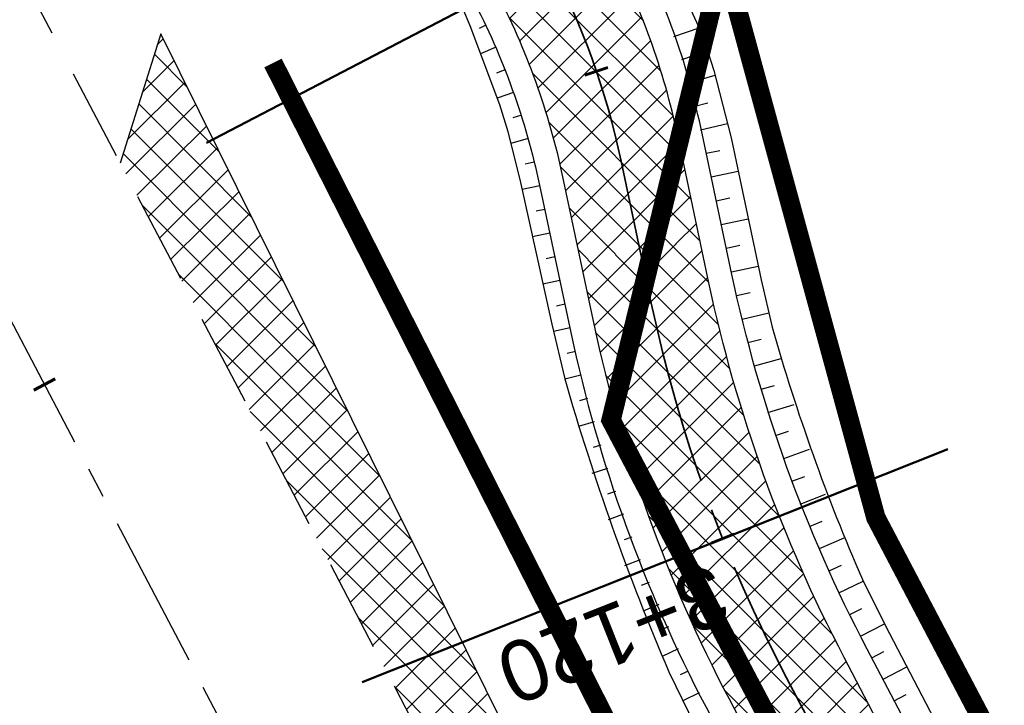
# Model space of a CAD drawing. Header units: metres. Extents: x 7529682 to 7533711, y 5721195 to 5727842.
# Tile 93 of 232: x 7531156 to 7531176, y 5725040 to 5725054. Entities that reach past the tile are written whole.
import ezdxf

# ---------------------------------------------------------------- set-up
doc = ezdxf.new("R2010")
doc.units = ezdxf.units.M
for name, pattern in [('817-dzialki-09-05-04$0$HIDDEN', [0.375, 0.25, -0.125]), ('ACAD_ISO05W100', [33, 24, -3, 0, -3, 0, -3]), ('CENTER', [50.800000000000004, 31.75, -6.35, 6.35, -6.35]), ('CENTER2', [28.575000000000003, 19.05, -3.175, 3.175, -3.175]), ('HIDDEN', [9.524999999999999, 6.35, -3.175])]:
    doc.linetypes.add(name, pattern=pattern)
for name, color, linetype in [('C-DROGI-SYTUACJA', 7, 'Continuous'), ('C-DROGI-SYTUACJA-ETYKIETY', 7, 'Continuous'), ('D-hatch-pobocza', 131, 'Continuous'), ('D-pobocza', 60, 'Continuous'), ('D-rowy', 160, 'Continuous'), ('D-skarpa', 2, 'Continuous'), ('D-skarpa-kreskowanie', 2, 'Continuous')]:
    doc.layers.add(name, color=color, linetype=linetype)
for name, color, linetype, lineweight, true_color in [('D-hatch-ciag-pieszo-rowerowy', 7, 'Continuous', 13, 0xff9f80), ('D-LR-etap-III', 7, '817-dzialki-09-05-04$0$HIDDEN', 50, 0x00008f), ('D-przekroje-pop', 7, 'Continuous', 50, 0x000099)]:
    doc.layers.add(name, color=color, linetype=linetype, lineweight=lineweight, true_color=true_color)
for name, color, linetype, lineweight in [('D-krawędzie', 3, 'Continuous', 30), ('D-obrzeża', 2, 'Continuous', 30), ('D-oś', 10, 'CENTER', 30), ('D-pas-drogowy', 7, 'ACAD_ISO05W100', 50)]:
    doc.layers.add(name, color=color, linetype=linetype, lineweight=lineweight)
doc.layers.add('poprzeczki', color=7, linetype='Continuous', true_color=0x0000c7)
doc.styles.get("Standard").update_dxf_attribs({"font": 'arial.ttf'})
pattern_1 = [(45, (0, 0), (-0.3367596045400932, 0.3367596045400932), []), (135, (0, 0), (-0.3367596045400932, -0.3367596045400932), [])]

# ---------------------------------------------------------------- blocks, each defined once
blk = doc.blocks.new('AeccTickLine')
at = {"color": 0, "linetype": 'ByBlock', "lineweight": -2}
blk.add_line((0, 1), (-3.673819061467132e-16, -1), dxfattribs=at)

msp = doc.modelspace()

# ---------------------------------------------------------------- hatches: boundary and pattern name
at = {"layer": 'D-hatch-ciag-pieszo-rowerowy'}
h = msp.add_hatch(dxfattribs=at)
h.set_pattern_fill('ANSI37', color=256, scale=0.15, style=0)
h.set_pattern_definition(pattern_1)
edge = h.paths.add_edge_path()
edge.add_line((7531167.638483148, 5725049.370742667), (7531170.100293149, 5725049.813024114))
edge.add_line((7531170.100293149, 5725049.813024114), (7531169.644367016, 5725051.96214439))
edge.add_arc((7531154.970927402, 5725048.849240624), 14.99999999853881, 11.97746254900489, 27.66883086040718)
edge.add_line((7531168.255622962, 5725055.814645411), (7531166.709236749, 5725058.763974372))
edge.add_arc((7531168.480529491, 5725059.692695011), 1.999999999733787, 142.7708753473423, 207.6688308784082, ccw=False)
edge.add_line((7531166.888084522, 5725060.902702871), (7531168.105220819, 5725062.504529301))
edge.add_line((7531168.105220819, 5725062.504529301), (7531167.124522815, 5725064.580233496))
edge.add_line((7531167.124522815, 5725064.580233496), (7531164.969649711, 5725063.469981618))
edge.add_line((7531164.969649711, 5725063.469981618), (7531164.528045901, 5725063.232064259))
edge.add_line((7531164.528045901, 5725063.232064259), (7531163.837882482, 5725062.792331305))
edge.add_line((7531163.837882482, 5725062.792331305), (7531163.170530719, 5725062.061126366))
edge.add_line((7531163.170530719, 5725062.061126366), (7531162.752147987, 5725061.591428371))
edge.add_line((7531162.752147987, 5725061.591428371), (7531162.547399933, 5725061.317843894))
edge.add_line((7531162.547399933, 5725061.317843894), (7531165.881540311, 5725054.95883946))
edge.add_arc((7531152.59684475, 5725047.993434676), 14.99999999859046, 11.977462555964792, 27.66883084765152, ccw=False)
edge.add_line((7531167.270284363, 5725051.106338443), (7531167.638483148, 5725049.370742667))
h = msp.add_hatch(dxfattribs=at)
h.set_pattern_fill('ANSI37', color=256, scale=0.15, style=0)
h.set_pattern_definition(pattern_1)
h.paths.add_polyline_path([(7531169.100428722, 5725048.502816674), (7531168.869388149, 5725049.591883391), (7531167.638483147, 5725049.370742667), (7531167.914945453, 5725048.067569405, 0.06878949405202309), (7531170.704411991, 5725040.339745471), (7531173.776119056, 5725034.493482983), (7531174.890413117, 5725035.063838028), (7531171.889509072, 5725040.775727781, -0.06878254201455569)])
h.paths.add_polyline_path([(7531170.288801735, 5725048.924442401), (7531170.100293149, 5725049.813024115), (7531168.869388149, 5725049.591883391), (7531169.100428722, 5725048.502816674, 0.0687825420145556), (7531171.889509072, 5725040.775727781), (7531174.890413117, 5725035.063838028), (7531176.001662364, 5725035.632634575), (7531173.078268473, 5725041.196618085, -0.06878949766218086)])
at = {"layer": 'D-hatch-pobocza'}
h = msp.add_hatch(dxfattribs=at)
h.set_pattern_fill('ANSI37', color=256, scale=0.15, style=0)
h.set_pattern_definition(pattern_1)
h.paths.add_polyline_path([(7531224.12, 5724929.62), (7531213.15, 5724949.98), (7531200.73, 5724973.91), (7531188.83, 5724996.41), (7531176.889999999, 5725019.33), (7531166.91, 5725038.07), (7531158.980160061, 5725054.059290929), (7531158.14196267, 5725051.386259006), (7531167.380094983, 5725033.766927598), (7531197.164745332, 5724976.987689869), (7531228.151004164, 5724918.034426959), (7531253.152837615, 5724870.491119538), (7531286.7961686, 5724806.653565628), (7531296.234606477, 5724788.675232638), (7531298.77605959, 5724787.517560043), (7531278.139999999, 5724826.49), (7531263.88, 5724853.83), (7531259.009999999, 5724862.85), (7531247.509999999, 5724884.88), (7531235.21, 5724908.21)])

# ---------------------------------------------------------------- linework, layer by layer
at = {"layer": 'C-DROGI-SYTUACJA', "color": 10, "linetype": 'CENTER2', "lineweight": 35, "ltscale": 0.2}
msp.add_lwpolyline([(7531154.313313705, 5725078.4002911, -0.06893621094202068), (7531156.868938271, 5725074.829562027), (7531166.993104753, 5725055.549823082, -0.06873154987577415), (7531168.47910387, 5725051.431584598), (7531169.100428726, 5725048.502816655, 0.0687825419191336), (7531171.889509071, 5725040.775727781), (7531203.620916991, 5724980.378493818), (7531234.800499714, 5724921.534907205), (7531259.930515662, 5724874.055069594), (7531293.333031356, 5724810.085976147), (7531313.159872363, 5724772.033203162), (7531341.528881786, 5724719.923105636, -0.009023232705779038), (7531346.533284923, 5724710.322073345), (7531363.734853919, 5724675.815312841), (7531380.064961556, 5724644.822693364), (7531398.584264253, 5724609.362510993), (7531424.896642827, 5724559.228182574), (7531446.141834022, 5724518.960513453), (7531474.815809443, 5724464.451899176), (7531498.201389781, 5724419.897359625)], format="xyb", dxfattribs=at)
at = {"layer": 'D-krawędzie', "linetype": 'HIDDEN', "ltscale": 0.3, "flags": 128}
msp.add_lwpolyline([(7530572.009999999, 5726166.06), (7530620.380949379, 5726072.761487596), (7530641.555222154, 5726032.007915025), (7530660.960861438, 5725995.070069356), (7530689.128213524, 5725941.540167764), (7530707.335918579, 5725907.031820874), (7530725.255781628, 5725873.092686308), (7530743.969545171, 5725837.653904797), (7530770.526708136, 5725787.119408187), (7530787.864146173, 5725754.266918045), (7530809.897571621, 5725712.541613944), (7530824.739035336, 5725684.389287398), (7530840.856259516, 5725653.693092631), (7530860.675070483, 5725616.154465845), (7530865.283000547, 5725607.394015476), (7530878.050274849, 5725583.079962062), (7530918.171722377, 5725507.178125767), (7530950.162943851, 5725446.305402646), (7530993.419108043, 5725364.264712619), (7531022.766433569, 5725308.719304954), (7531053.80955549, 5725249.872416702), (7531081.165622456, 5725197.874670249), (7531103.902359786, 5725154.540603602), (7531128.123220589, 5725108.448161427), (7531149.3, 5725068.249999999), (7531167.380094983, 5725033.766927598), (7531197.164745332, 5724976.987689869), (7531228.151004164, 5724918.034426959), (7531253.152837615, 5724870.491119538), (7531286.7961686, 5724806.653565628), (7531306.739858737, 5724768.664832), (7531335.094443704, 5724714.652299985), (7531357.3191504, 5724672.438740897), (7531373.644908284, 5724641.454376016), (7531392.161870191, 5724605.998675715), (7531418.480331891, 5724555.852756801), (7531439.726902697, 5724515.582472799), (7531468.399107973, 5724461.077223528), (7531491.782023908, 5724416.527754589), (7531531.990296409, 5724339.832565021), (7531557.226635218, 5724291.658956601), (7531569.851546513, 5724267.577443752), (7531591.375556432, 5724226.547822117), (7531610.003879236, 5724191.103071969), (7531616.882991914, 5724177.998849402), (7531629.984986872, 5724153.025496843), (7531641.006768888, 5724132.021778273), (7531664.906257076, 5724087.616922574), (7531677.64401952, 5724064.785715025), (7531683.112433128, 5724054.988140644), (7531686.752875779, 5724048.180044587), (7531695.447538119, 5724031.696667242), (7531703.748818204, 5724015.917210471), (7531709.214143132, 5724005.513965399), (7531719.388607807, 5723986.14687362), (7531726.295217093, 5723973.000144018), (7531732.740794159, 5723960.735633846), (7531735.13, 5723956.19)], dxfattribs=at)
at = {"layer": 'D-LR-etap-III', "ltscale": 10, "flags": 128}
msp.add_lwpolyline([(7531750.474471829, 5723895.103125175, 0.4, 0.4, 0), (7531750.505, 5723895.13, 0.4, 0.4, 0), (7531682.71, 5724022.92, 0.4, 0.4, 0), (7531619.177023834, 5724147.203692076, 0.4, 0.4, 0), (7531592.308960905, 5724198.48863389, 0.4, 0.4, 0), (7531553.263875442, 5724272.918564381, 0.4, 0.4, 0), (7531504.019999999, 5724366.79, 0.4, 0.4, 0), (7531482.09, 5724407.62, 0.4, 0.4, 0), (7531412.350402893, 5724541.182759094, 0.4, 0.4, 0), (7531388.463669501, 5724586.929768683, 0.4, 0.4, 0), (7531345.12, 5724669.94, 0.4, 0.4, 0), (7531127.66, 5725081.67, 0.4, 0.4, 0), (7531059.253139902, 5725211.040795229, 0.4, 0.4, 0), (7531008.007244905, 5725307.953830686, 0.4, 0.4, 0), (7530964.181635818, 5725390.835555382, 0.4, 0.4, 0), (7530914.557354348, 5725484.683561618, 0.4, 0.4, 0), (7530865.243241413, 5725577.493975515, 0.4, 0.4, 0), (7530840.085257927, 5725624.058651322, 0.4, 0.4, 0), (7530802.559525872, 5725694.924584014, 0.4, 0.4, 0), (7530755.54, 5725787.51, 0.4, 0.4, 0), (7530708.717810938, 5725876.303221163, 0.4, 0.4, 0), (7530695.12, 5725902.09, 0.4, 0.4, 0), (7530642.91397006, 5726001.07839487, 0.4, 0.4, 0), (7530634.934723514, 5726016.146615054, 0.4, 0.4, 0), (7530610.820000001, 5726061.929999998, 0.4, 0.4, 0), (7530610.820000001, 5726061.929999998, 0.4, 0.4, 0), (7530607.21, 5726063.51, 0.4, 0.4, 0), (7530597.42, 5726080.68, 0.4, 0.4, 0), (7530591.16, 5726088.44, 0.4, 0.4, 0), (7530581.28, 5726107.21, 0.4, 0.4, 0), (7530571.29, 5726130.56, 0.4, 0.4, 0), (7530549.554994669, 5726171.527317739, 0.4, 0.4, 0), (7530531.014309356, 5726206.473807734, 0.4, 0.4, 0), (7530516.461208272, 5726236.016618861, 0.4, 0.4, 0), (7530500.798929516, 5726266.141265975, 0.4, 0.4, 0), (7530491.349999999, 5726283.94, 0.4, 0.4, 0), (7530482.4, 5726303.41, 0.4, 0.4, 0), (7530482.4, 5726303.41, 0.4, 0.4, 0), (7530450.41, 5726357.28, 0.4, 0.4, 0), (7530397.759396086, 5726458.499907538, 0.4, 0.4, 0), (7530334.707815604, 5726583.664702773, 0.4, 0.4, 0), (7530303.939274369, 5726645.167943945, 0.4, 0.4, 0), (7530300.509779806, 5726651.777515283, 0.4, 0.4, 0), (7530289.213532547, 5726671.966724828, 0.4, 0.4, 0), (7530281.54, 5726685.57, 0.4, 0.4, 0), (7530261.37085633, 5726724.163374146, 0.4, 0.4, 0), (7530254.03, 5726738.21, 0.4, 0.4, 0), (7530197.219999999, 5726845.06, 0.4, 0.4, 0), (7530194.71, 5726849.15, 0.4, 0.4, 0), (7530195.92, 5726850.75, 0.4, 0.4, 0), (7530170.546669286, 5726892.961489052, 0.4, 0.4, 0), (7530143.174718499, 5726945.065838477, 0.4, 0.4, 0), (7530105.059999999, 5727018.32, 0.4, 0.4, 0), (7530100.059999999, 5727027.16, 0.4, 0.4, 0), (7530062.318670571, 5727099.625398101, 0.4, 0.4, 0), (7530015.378537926, 5727189.420463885, 0.4, 0.4, 0), (7529983.207960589, 5727250.206596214, 0.4, 0.4, 0), (7529953.284293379, 5727306.74720398, 0.4, 0.4, 0), (7529900.67053443, 5727406.15903814, 0.4, 0.4, 0), (7529890.630239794, 5727425.131178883, 0.4, 0.4, 0), (7529875.155383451, 5727454.426350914, 0.4, 0.4, 0), (7529857.560096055, 5727487.787346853, 0.4, 0.4, 0), (7529835.194401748, 5727530.19312405, 0.4, 0.4, 0), (7529811.740544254, 5727574.662079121, 0.4, 0.4, 0), (7529792.101859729, 5727611.922638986, 0.4, 0.4, 0), (7529768.066117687, 5727657.469613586, 0.4, 0.4, 0), (7529755.210566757, 5727682.131373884, 0.4, 0.4, 0), (7529753.309999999, 5727681.13, 0.4, 0.4, 0), (7529739.21, 5727707.77, 0.4, 0.4, 0), (7529735.394745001, 5727711.251990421, 0.4, 0.4, 0), (7529725.42, 5727730.2, 0.4, 0.4, 0), (7529723.55, 5727729.88, 0.4, 0.4, 0), (7529695.566668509, 5727782.932080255, 0.4, 0.4, 0), (7529717.67971874, 5727794.024357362, 0.4, 0.4, 0), (7529736.274870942, 5727758.647400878, 0.4, 0.4, 0), (7529736.274870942, 5727758.647400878, 0.4, 0.4, 0), (7529744.511003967, 5727750.406106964, 0.4, 0.4, 0), (7529744.511003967, 5727750.406106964, 0.4, 0.4, 0), (7529750.282568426, 5727738.549848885, 0.4, 0.4, 0), (7529777.108510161, 5727687.569424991, 0.4, 0.4, 0), (7529796.51537536, 5727651.329932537, 0.4, 0.4, 0), (7529814.937945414, 5727616.793170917, 0.4, 0.4, 0), (7529839.006722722, 5727572.303976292, 0.4, 0.4, 0), (7529860.617626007, 5727532.509108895, 0.4, 0.4, 0), (7529882.348967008, 5727491.504261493, 0.4, 0.4, 0), (7529904.865139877, 5727449.096370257, 0.4, 0.4, 0), (7529920.747384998, 5727418.884773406, 0.4, 0.4, 0), (7529946.676504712, 5727368.547487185, 0.4, 0.4, 0), (7529972.024701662, 5727320.573310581, 0.4, 0.4, 0), (7529987.740014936, 5727290.153392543, 0.4, 0.4, 0), (7529996.497385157, 5727273.661630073, 0.4, 0.4, 0), (7530017.541471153, 5727234.202689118, 0.4, 0.4, 0), (7530033.053657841, 5727204.864166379, 0.4, 0.4, 0), (7530051.622983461, 5727170.222745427, 0.4, 0.4, 0), (7530069.276612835, 5727137.015751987, 0.4, 0.4, 0), (7530089.385386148, 5727097.533639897, 0.4, 0.4, 0), (7530109.712512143, 5727060.746615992, 0.4, 0.4, 0), (7530136.769722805, 5727011.640131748, 0.4, 0.4, 0), (7530162.446686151, 5726962.743777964, 0.4, 0.4, 0), (7530187.674104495, 5726916.992101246, 0.4, 0.4, 0), (7530207.820739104, 5726879.335323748, 0.4, 0.4, 0), (7530230.625609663, 5726834.518686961, 0.4, 0.4, 0), (7530262.288093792, 5726776.61832811, 0.4, 0.4, 0), (7530277.509672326, 5726760.213143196, 0.4, 0.4, 0), (7530286.036865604, 5726744.106684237, 0.4, 0.4, 0), (7530288.097472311, 5726735.884066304, 0.4, 0.4, 0), (7530290.393870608, 5726725.046963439, 0.4, 0.4, 0), (7530296.17664807, 5726713.582980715, 0.4, 0.4, 0), (7530302.726195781, 5726701.18226779, 0.4, 0.4, 0), (7530325.685047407, 5726657.466383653, 0.4, 0.4, 0), (7530343.243978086, 5726623.648592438, 0.4, 0.4, 0), (7530360.229820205, 5726591.746871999, 0.4, 0.4, 0), (7530383.20855044, 5726548.059469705, 0.4, 0.4, 0), (7530406.017875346, 5726503.605514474, 0.4, 0.4, 0), (7530427.464919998, 5726462.620289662, 0.4, 0.4, 0), (7530447.9278544, 5726424.388014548, 0.4, 0.4, 0), (7530471.126878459, 5726379.920667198, 0.4, 0.4, 0), (7530490.501003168, 5726343.033350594, 0.4, 0.4, 0), (7530509.499458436, 5726306.733076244, 0.4, 0.4, 0), (7530529.890269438, 5726267.244072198, 0.4, 0.4, 0), (7530543.852446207, 5726238.990319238, 0.4, 0.4, 0), (7530554.808897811, 5726218.943990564, 0.4, 0.4, 0), (7530559.027108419, 5726212.223286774, 0.4, 0.4, 0), (7530563.060988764, 5726206.409670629, 0.4, 0.4, 0), (7530566.93354971, 5726200.463543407, 0.4, 0.4, 0), (7530569.771022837, 5726194.901501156, 0.4, 0.4, 0), (7530571.47319415, 5726191.282350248, 0.4, 0.4, 0), (7530572.839142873, 5726188.024533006, 0.4, 0.4, 0), (7530575.295071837, 5726182.034664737, 0.4, 0.4, 0), (7530579.736851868, 5726173.306070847, 0.4, 0.4, 0), (7530583.3, 5726167.41, 0.4, 0.4, 0), (7530593.4, 5726163.33, 0.4, 0.4, 0), (7530598.618375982, 5726155.264489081, 0.4, 0.4, 0), (7530608.258304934, 5726140.497132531, 0.4, 0.4, 0), (7530603.269999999, 5726136.83, 0.4, 0.4, 0), (7530606.53, 5726131.84, 0.4, 0.4, 0), (7530604.239057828, 5726124.21679044, 0.4, 0.4, 0), (7530605.847136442, 5726121.630127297, 0.4, 0.4, 0), (7530608.971611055, 5726116.164124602, 0.4, 0.4, 0), (7530618.114293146, 5726097.791111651, 0.4, 0.4, 0), (7530651.213125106, 5726034.959524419, 0.4, 0.4, 0), (7530670.243741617, 5725998.61095082, 0.4, 0.4, 0), (7530698.075474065, 5725945.952624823, 0.4, 0.4, 0), (7530716.505955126, 5725911.3051464, 0.4, 0.4, 0), (7530735.223454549, 5725875.667401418, 0.4, 0.4, 0), (7530752.504235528, 5725842.154920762, 0.4, 0.4, 0), (7530778.310652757, 5725793.501254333, 0.4, 0.4, 0), (7530797.499961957, 5725756.381811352, 0.4, 0.4, 0), (7530812.518974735, 5725728.28874362, 0.4, 0.4, 0), (7530820.039295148, 5725713.160404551, 0.4, 0.4, 0), (7530822.422446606, 5725710.193574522, 0.4, 0.4, 0), (7530833.154893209, 5725688.800634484, 0.4, 0.4, 0), (7530849.629354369, 5725656.158601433, 0.4, 0.4, 0), (7530867.98290276, 5725621.963939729, 0.4, 0.4, 0), (7530872.629809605, 5725612.88760475, 0.4, 0.4, 0), (7530880.354488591, 5725597.594500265, 0.4, 0.4, 0), (7530883.839446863, 5725593.389159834, 0.4, 0.4, 0), (7530891.782113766, 5725587.763349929, 0.4, 0.4, 0), (7530895.038670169, 5725584.280746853, 0.4, 0.4, 0), (7530897.033644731, 5725580.941110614, 0.4, 0.4, 0), (7530900.951646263, 5725579.945856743, 0.4, 0.4, 0), (7530904.80970798, 5725571.977328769, 0.4, 0.4, 0), (7530903.682362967, 5725568.566434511, 0.4, 0.4, 0), (7530908.900614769, 5725558.844845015, 0.4, 0.4, 0), (7530910.252030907, 5725545.671606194, 0.4, 0.4, 0), (7530912.872986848, 5725538.645543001, 0.4, 0.4, 0), (7530945.278171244, 5725478.464284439, 0.4, 0.4, 0), (7530959.692318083, 5725450.24628822, 0.4, 0.4, 0), (7531002.82670893, 5725368.192370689, 0.4, 0.4, 0), (7531044.703532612, 5725290.314293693, 0.4, 0.4, 0), (7531064.098839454, 5725253.212562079, 0.4, 0.4, 0), (7531083.010253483, 5725216.677517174, 0.4, 0.4, 0), (7531113.013137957, 5725158.465613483, 0.4, 0.4, 0), (7531137.364304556, 5725113.07076138, 0.4, 0.4, 0), (7531150.830830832, 5725086.711759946, 0.4, 0.4, 0), (7531159.745663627, 5725076.640848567, 0.4, 0.4, 0), (7531166.309999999, 5725074.58, 0.4, 0.4, 0), (7531172.29, 5725062.58, 0.4, 0.4, 0), (7531170.589828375, 5725055.605912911, 0.4, 0.4, 0), (7531173.732823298, 5725044.080706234, 0.4, 0.4, 0), (7531215.342008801, 5724964.859648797, 0.4, 0.4, 0), (7531238.054496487, 5724921.684649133, 0.4, 0.4, 0), (7531262.389821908, 5724875.282876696, 0.4, 0.4, 0), (7531295.587160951, 5724811.265731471, 0.4, 0.4, 0), (7531348.487908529, 5724712.362812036, 0.4, 0.4, 0), (7531363.740817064, 5724682.68394264, 0.4, 0.4, 0), (7531366.986905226, 5724675.865317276, 0.4, 0.4, 0), (7531382.541261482, 5724646.110625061, 0.4, 0.4, 0), (7531401.299165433, 5724610.874551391, 0.4, 0.4, 0), (7531428.964837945, 5724558.862274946, 0.4, 0.4, 0), (7531449.111202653, 5724520.397801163, 0.4, 0.4, 0), (7531477.292992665, 5724465.831467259, 0.4, 0.4, 0), (7531500.996290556, 5724421.112506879, 0.4, 0.4, 0), (7531512.121834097, 5724400.549045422, 0.4, 0.4, 0), (7531513.78163794, 5724396.757451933, 0.4, 0.4, 0), (7531526.32, 5724379.39, 0.4, 0.4, 0), (7531566.783642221, 5724302.73628205, 0.4, 0.4, 0), (7531578.579156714, 5724282.774819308, 0.4, 0.4, 0), (7531584.232619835, 5724273.111246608, 0.4, 0.4, 0), (7531590.109283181, 5724263.508189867, 0.4, 0.4, 0), (7531593.027899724, 5724258.771479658, 0.4, 0.4, 0), (7531595.711841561, 5724254.226824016, 0.4, 0.4, 0), (7531601.659976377, 5724243.898197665, 0.4, 0.4, 0), (7531606.097733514, 5724235.986407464, 0.4, 0.4, 0), (7531609.382207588, 5724230.799061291, 0.4, 0.4, 0), (7531611.580260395, 5724227.671180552, 0.4, 0.4, 0), (7531612.707802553, 5724225.86410867, 0.4, 0.4, 0), (7531618.665224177, 5724214.480919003, 0.4, 0.4, 0), (7531619.885522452, 5724212.333950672, 0.4, 0.4, 0), (7531620.931818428, 5724210.787064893, 0.4, 0.4, 0), (7531623.518605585, 5724207.111542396, 0.4, 0.4, 0), (7531626.143926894, 5724203.61306897, 0.4, 0.4, 0), (7531632.022984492, 5724196.485954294, 0.4, 0.4, 0), (7531653.949089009, 5724152.617641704, 0.4, 0.4, 0), (7531656.750690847, 5724143.103797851, 0.4, 0.4, 0), (7531659.61440691, 5724133.254504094, 0.4, 0.4, 0), (7531661.627147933, 5724128.646047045, 0.4, 0.4, 0.01093811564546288), (7531674.314987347, 5724101.43546424, 0.4, 0.4, 0), (7531685.137626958, 5724081.408252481, 0.4, 0.4, 0), (7531692.159945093, 5724066.277333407, 0.4, 0.4, 0), (7531699.662164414, 5724051.388120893, 0.4, 0.4, 0), (7531704.480624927, 5724040.808561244, 0.4, 0.4, 0), (7531704.480624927, 5724040.808561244, 0.4, 0.4, 0), (7531704.401251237, 5724037.368913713, 0.4, 0.4, 0), (7531720.383609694, 5724003.441317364, 0.4, 0.4, 0), (7531728.79890528, 5723986.206298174, 0.4, 0.4, 0), (7531733.237926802, 5723977.192631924, 0.4, 0.4, 0), (7531736.750027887, 5723969.505210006, 0.4, 0.4, 0), (7531737.336143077, 5723968.518916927, 0.4, 0.4, 0), (7531738.285051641, 5723967.699360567, 0.4, 0.4, 0), (7531742.180915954, 5723962.346428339, 0.4, 0.4, 0), (7531744.286141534, 5723958.615526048, 0.4, 0.4, 0), (7531755.393260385, 5723944.192617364, 0.4, 0.4, 0), (7531758.69, 5723936.76, 0.4, 0.4, 0), (7531780.08, 5723929.25, 0.4, 0.4, 0), (7531792.611989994, 5723906.337708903, 0.4, 0.4, 0), (7531792.611989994, 5723906.337708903, 0.4, 0.4, 0), (7531756.962094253, 5723883.055323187, 0.4, 0.4, 0), (7531750.46, 5723895.130000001, 0.4, 0.4, 0), (7531750.46, 5723895.130000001, 0, 0, 0)], format="xyseb", dxfattribs=at)
at = {"layer": 'D-obrzeża'}
for points in [[(7531306.469608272, 5724787.578715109), (7531294.441068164, 5724810.664555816), (7531261.036940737, 5724874.63673589), (7531235.905024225, 5724922.120164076), (7531204.726462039, 5724980.961824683), (7531173.078268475, 5725041.196618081, -0.06878949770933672), (7531170.288801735, 5725048.924442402), (7531169.644367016, 5725051.962144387, 0.06857369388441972), (7531168.255622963, 5725055.814645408), (7531166.709236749, 5725058.763974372, -0.2909904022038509), (7531166.888084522, 5725060.902702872), (7531168.105220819, 5725062.504529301)], [(7531162.547399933, 5725061.317843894), (7531165.881540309, 5725054.958839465, -0.06857369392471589), (7531167.270284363, 5725051.106338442), (7531167.914945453, 5725048.067569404, 0.06878949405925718), (7531170.704411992, 5725040.339745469), (7531202.515371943, 5724979.795162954), (7531233.695975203, 5724920.949650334), (7531258.824090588, 5724873.473403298), (7531292.224994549, 5724809.507396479), (7531312.052212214, 5724771.453899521), (7531340.423454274, 5724719.339022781, -0.009020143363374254), (7531345.426151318, 5724709.741280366), (7531362.628782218, 5724675.232985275), (7531378.958019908, 5724644.242016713), (7531397.476854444, 5724608.78273076), (7531423.790449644, 5724558.646084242), (7531445.035916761, 5724518.377892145), (7531473.709538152, 5724463.869950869), (7531497.094585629, 5724419.316425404), (7531505.905040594, 5724402.510940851, -0.03317121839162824), (7531508.586352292, 5724396.450655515), (7531511.248060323, 5724389.164100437)]]:
    msp.add_lwpolyline(points, format="xyb", dxfattribs=at)
at = {"layer": 'D-oś', "ltscale": 0.1}
msp.add_lwpolyline([(7531488.682972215, 5724414.901138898), (7531465.30154836, 5724459.447768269), (7531436.630334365, 5724513.951133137), (7531415.382990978, 5724554.222881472), (7531389.061122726, 5724604.375291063), (7531370.54547166, 5724639.828481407), (7531354.22214964, 5724670.808223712), (7531331.99647235, 5724713.023626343), (7531303.640952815, 5724767.037938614), (7531283.698553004, 5724805.024214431), (7531250.055061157, 5724868.862076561), (7531225.052886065, 5724916.406033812), (7531194.065303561, 5724975.361817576), (7531164.280332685, 5725032.141666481), (7531146.201824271, 5725066.621712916), (7531125.025790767, 5725106.818458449), (7531100.803065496, 5725152.914450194), (7531078.067230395, 5725196.24679728), (7531050.712974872, 5725248.241100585), (7531019.671816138, 5725307.084268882), (7530990.323090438, 5725362.632329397), (7530947.065833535, 5725444.675091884), (7530915.075467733, 5725505.546186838), (7530874.953735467, 5725581.448561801)], dxfattribs=at)
at = {"layer": 'D-pas-drogowy', "ltscale": 0.2, "flags": 128}
msp.add_lwpolyline([(7531633.018560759, 5724182.834272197, 0.4, 0.4, 0), (7531617.558899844, 5724211.608162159, 0.4, 0.4, 0), (7531566.783642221, 5724302.73628205, 0.4, 0.4, 0), (7531538.419082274, 5724356.469679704, 0.4, 0.4, 0), (7531526.32, 5724379.39, 0.4, 0.4, 0), (7531516.102085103, 5724393.607319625, 0.4, 0.4, 0.001485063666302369), (7531513.78037409, 5724396.837773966, 0.4, 0.4, 0), (7531501.87, 5724413.41, 0.4, 0.4, 0), (7531474.926107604, 5724464.507896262, 0.4, 0.4, 0), (7531446.200436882, 5724518.992313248, 0.4, 0.4, 0), (7531424.962185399, 5724559.262257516, 0.4, 0.4, 0), (7531398.444460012, 5724609.565801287, 0.4, 0.4, 0), (7531379.647455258, 5724645.216004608, 0.4, 0.4, 0), (7531365.23, 5724672.56, 0.4, 0.4, 0), (7531341.305752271, 5724717.915356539, 0.4, 0.4, 0), (7531312.899996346, 5724771.788898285, 0.4, 0.4, 0), (7531292.590923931, 5724810.306502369, 0.4, 0.4, 0), (7531259.391619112, 5724873.271351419, 0.4, 0.4, 0), (7531233.740401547, 5724921.922582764, 0.4, 0.4, 0), (7531203.072738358, 5724980.092044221, 0.4, 0.4, 0), (7531173.471398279, 5725036.225177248, 0.4, 0.4, 0), (7531168.269999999, 5725046.09, 0.4, 0.4, 0), (7531172.29, 5725062.58, 0.4, 0.4, 0), (7531166.309999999, 5725074.58, 0.4, 0.4, 0), (7531150.32, 5725079.6, 0.4, 0.4, 0), (7531141.5, 5725096.43, 0.4, 0.4, 0), (7531109.311735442, 5725157.814415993, 0.4, 0.4, 0), (7531086.641300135, 5725201.047918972, 0.4, 0.4, 0), (7531059.198258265, 5725253.383662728, 0.4, 0.4, 0), (7531028.206828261, 5725312.48946212, 0.4, 0.4, 0), (7530999.104694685, 5725367.990143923, 0.4, 0.4, 0), (7530956.247527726, 5725449.724815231, 0.4, 0.4, 0), (7530924.397774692, 5725510.463768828, 0.4, 0.4, 0), (7530897.509999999, 5725561.74, 0.4, 0.4, 0), (7530894.46, 5725566.14, 0.4, 0.4, 0), (7530892.16, 5725570.49, 0.4, 0.4, 0), (7530869.362688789, 5725613.307018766, 0.4, 0.4, 0), (7530861.693971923, 5725627.704613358, 0.4, 0.4, 0), (7530852.74, 5725644.52, 0.4, 0.4, 0), (7530831.509999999, 5725684.2, 0.4, 0.4, 0), (7530811.13, 5725722.52, 0.4, 0.4, 0), (7530792.3476413, 5725757.940652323, 0.4, 0.4, 0), (7530768.03, 5725803.8, 0.4, 0.4, 0), (7530748.768542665, 5725840.178507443, 0.4, 0.4, 0), (7530727.7, 5725879.97, 0.4, 0.4, 0), (7530712.0981582, 5725909.54523909, 0.4, 0.4, 0), (7530693.644105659, 5725944.645156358, 0.4, 0.4, 0), (7530665.702224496, 5725997.538976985, 0.4, 0.4, 0), (7530641.759999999, 5726042.88, 0.4, 0.4, 0), (7530616.5, 5726091.48, 0.4, 0.4, 0), (7530604.628439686, 5726114.319880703, 0.4, 0.4, -0.007762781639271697), (7530602.5, 5726118.43, 0.4, 0.4, 0), (7530603.992037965, 5726123.394821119, 0.4, 0.4, 0), (7530606.53, 5726131.84, 0.4, 0.4, 0), (7530603.269999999, 5726136.83, 0.4, 0.4, 0), (7530593.775620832, 5726151.368713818, 0.4, 0.4, 0), (7530590.202637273, 5726156.84001263, 0.4, 0.4, 0), (7530583.3, 5726167.41, 0.4, 0.4, 0), (7530580.578343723, 5726170.427567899, 0.4, 0.4, 0), (7530575.849999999, 5726175.67, 0.4, 0.4, 0), (7530569.009999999, 5726186.66, 0.4, 0.4, 0), (7530562.555322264, 5726199.189409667, 0.4, 0.4, 0), (7530555.67, 5726211.39, 0.4, 0.4, 0), (7530548.29, 5726224.23, 0.4, 0.4, 0), (7530540.58, 5726237.71, 0.4, 0.4, 0), (7530532.679999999, 5726252.65, 0.4, 0.4, 0), (7530524.059999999, 5726269.35, 0.4, 0.4, 0), (7530502.82, 5726309.91, 0.4, 0.4, 0), (7530488.83, 5726336.63, 0.4, 0.4, 0), (7530466.03, 5726380.16, 0.4, 0.4, 0), (7530438.469999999, 5726432.77, 0.4, 0.4, 0), (7530424.53, 5726459.09, 0.4, 0.4, 0), (7530401.63, 5726502.97, 0.4, 0.4, 0), (7530383.38, 5726538.06, 0.4, 0.4, 0), (7530353.969999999, 5726593.52, 0.4, 0.4, 0), (7530338.469999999, 5726622.74, 0.4, 0.4, 0), (7530322.009999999, 5726653.88, 0.4, 0.4, 0), (7530297.54, 5726700.33, 0.4, 0.4, 0), (7530287.38, 5726719.6, 0.4, 0.4, 0), (7530285.94993921, 5726722.315508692, 0.4, 0.4, 0), (7530280.259999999, 5726733.12, 0.4, 0.4, 0), (7530266.73, 5726758.74, 0.4, 0.4, 0), (7530260.42, 5726770.47, 0.4, 0.4, 0), (7530253.25, 5726783.82, 0.4, 0.4, 0), (7530244.95, 5726799.33, 0.4, 0.4, 0), (7530239.389999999, 5726808.49, 0.4, 0.4, 0), (7530238.29, 5726807.9, 0.4, 0.4, 0), (7530218.11, 5726850.67, 0.4, 0.4, 0), (7530175.906646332, 5726928.168028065, 0.4, 0.4, 0), (7530096.679999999, 5727076.15, 0.4, 0.4, 0), (7530094.679999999, 5727079.89, 0.4, 0.4, 0), (7530064.59693469, 5727135.522637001, 0.4, 0.4, 0), (7530046.730970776, 5727168.8921561, 0.4, 0.4, 0), (7530025.803045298, 5727208.461374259, 0.4, 0.4, 0), (7530012.846501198, 5727232.979315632, 0.4, 0.4, 0), (7529994.15, 5727268.45, 0.4, 0.4, 0), (7529981.670868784, 5727291.93018666, 0.4, 0.4, 0), (7529949.889999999, 5727351.73, 0.4, 0.4, 0), (7529924.75, 5727399.03, 0.4, 0.4, 0), (7529915.515824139, 5727417.099754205, 0.4, 0.4, 0), (7529885.83, 5727475.19, 0.4, 0.4, 0), (7529862.559999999, 5727519.97, 0.4, 0.4, 0), (7529852.984923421, 5727538.191086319, 0.4, 0.4, 0), (7529836.513084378, 5727569.51130111, 0.4, 0.4, 0), (7529815.36890814, 5727609.140983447, 0.4, 0.4, 0), (7529792.795203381, 5727651.247499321, 0.4, 0.4, 0), (7529774.199114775, 5727685.858348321, 0.4, 0.4, 0), (7529746.966026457, 5727736.059440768, 0.4, 0.4, 0), (7529733.92, 5727757.62, 0.4, 0.4, 0), (7529708.607472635, 5727806.388536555, 0.4, 0.4, 0), (7529688.491967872, 5727796.344621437, 0.4, 0.4, 0), (7529723.55, 5727729.88, 0.4, 0.4, 0), (7529725.42, 5727730.2, 0.4, 0.4, 0), (7529735.38, 5727711.28, 0.4, 0.4, 0), (7529739.21, 5727707.77, 0.4, 0.4, 0), (7529753.309999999, 5727681.13, 0.4, 0.4, 0), (7529755.178396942, 5727682.114424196, 0.4, 0.4, 0), (7529792.101859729, 5727611.922638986, 0.4, 0.4, 0), (7529811.740544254, 5727574.662079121, 0.4, 0.4, 0), (7529835.194401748, 5727530.19312405, 0.4, 0.4, 0), (7529857.560096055, 5727487.787346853, 0.4, 0.4, 0), (7529875.155383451, 5727454.426350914, 0.4, 0.4, 0), (7529890.630239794, 5727425.131178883, 0.4, 0.4, 0), (7529900.67053443, 5727406.15903814, 0.4, 0.4, 0), (7529953.284293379, 5727306.74720398, 0.4, 0.4, 0), (7529983.207960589, 5727250.206596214, 0.4, 0.4, 0), (7530015.378537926, 5727189.420463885, 0.4, 0.4, 0), (7530062.318670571, 5727099.625398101, 0.4, 0.4, 0), (7530100.059999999, 5727027.16, 0.4, 0.4, 0), (7530105.059999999, 5727018.32, 0.4, 0.4, 0), (7530143.174718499, 5726945.065838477, 0.4, 0.4, 0), (7530170.546669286, 5726892.961489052, 0.4, 0.4, 0), (7530195.92, 5726850.75, 0.4, 0.4, 0), (7530194.71, 5726849.15, 0.4, 0.4, 0), (7530197.219999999, 5726845.06, 0.4, 0.4, 0), (7530254.03, 5726738.21, 0.4, 0.4, 0), (7530261.37085633, 5726724.163374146, 0.4, 0.4, 0), (7530281.54, 5726685.57, 0.4, 0.4, 0), (7530289.213532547, 5726671.966724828, 0.4, 0.4, 0), (7530300.509779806, 5726651.777515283, 0.4, 0.4, 0), (7530303.939274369, 5726645.167943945, 0.4, 0.4, 0), (7530334.707815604, 5726583.664702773, 0.4, 0.4, 0), (7530397.759396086, 5726458.499907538, 0.4, 0.4, 0), (7530450.41, 5726357.28, 0.4, 0.4, 0), (7530482.4, 5726303.41, 0.4, 0.4, 0), (7530483.687990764, 5726301.003383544, 0.4, 0.4, 0), (7530491.349999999, 5726283.94, 0.4, 0.4, 0), (7530512.67, 5726243.78, 0.4, 0.4, 0), (7530529.429999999, 5726209.46, 0.4, 0.4, 0), (7530571.29, 5726130.56, 0.4, 0.4, 0), (7530581.28, 5726107.21, 0.4, 0.4, 0), (7530591.16, 5726088.44, 0.4, 0.4, 0), (7530597.42, 5726080.68, 0.4, 0.4, 0), (7530607.21, 5726063.51, 0.4, 0.4, 0), (7530610.820000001, 5726061.929999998, 0.4, 0.4, 0), (7530634.934723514, 5726016.146615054, 0.4, 0.4, 0), (7530642.91397006, 5726001.07839487, 0.4, 0.4, 0), (7530695.12, 5725902.09, 0.4, 0.4, 0), (7530708.717810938, 5725876.303221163, 0.4, 0.4, 0), (7530755.54, 5725787.51, 0.4, 0.4, 0), (7530802.559525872, 5725694.924584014, 0.4, 0.4, 0), (7530840.085257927, 5725624.058651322, 0.4, 0.4, 0), (7530865.243241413, 5725577.493975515, 0.4, 0.4, 0), (7530914.557354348, 5725484.683561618, 0.4, 0.4, 0), (7530964.181635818, 5725390.835555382, 0.4, 0.4, 0), (7531008.007244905, 5725307.953830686, 0.4, 0.4, 0), (7531059.253139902, 5725211.040795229, 0.4, 0.4, 0), (7531127.66, 5725081.67, 0.4, 0.4, 0), (7531345.12, 5724669.94, 0.4, 0.4, 0), (7531388.463669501, 5724586.929768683, 0.4, 0.4, 0), (7531412.350402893, 5724541.182759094, 0.4, 0.4, 0), (7531482.09, 5724407.62, 0.4, 0.4, 0), (7531504.019999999, 5724366.79, 0.4, 0.4, 0), (7531519.374444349, 5724337.520497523, 0.4, 0.4, 0), (7531563.748815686, 5724252.931583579, 0.4, 0.4, 0), (7531602.175111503, 5724179.681224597, 0.4, 0.4, 0), (7531619.177023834, 5724147.203692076, 0.4, 0.4, 0), (7531625.038493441, 5724135.63500206, 0.4, 0.4, 0), (7531656.796442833, 5724073.31633882, 0.4, 0.4, 0), (7531675.12, 5724037.36, 0.4, 0.4, 0), (7531682.71, 5724022.92, 0.4, 0.4, 0), (7531705.565196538, 5723979.810545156, 0.4, 0.4, 0), (7531736.605941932, 5723921.261514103, 0.4, 0.4, 0), (7531750.46, 5723895.130000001, 0.4, 0.4, 0), (7531740.769999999, 5723886.56, 0.4, 0.4, 0), (7531732.86, 5723885, 0.4, 0.4, 0), (7531722.179999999, 5723887.77, 0.4, 0.4, 0), (7531729.87, 5723862.17, 0.4, 0.4, 0), (7531742.92, 5723861.93, 0.4, 0.4, 0), (7531763.71, 5723859.52, 0.4, 0.4, 0), (7531768.42, 5723854.12, 0.4, 0.4, 0), (7531787.42, 5723817.97, 0.4, 0.4, 0), (7531795.57, 5723809.82, 0.4, 0.4, 0), (7531816.346897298, 5723819.850397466, 0.4, 0.4, 0), (7531816.346897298, 5723819.850397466, 0.4, 0.4, 0), (7531805.059999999, 5723843.23, 0.4, 0.4, 0), (7531803.61, 5723886.23, 0.4, 0.4, 0), (7531803.61, 5723886.23, 0.4, 0.4, 0), (7531780.08, 5723929.25, 0.4, 0.4, 0), (7531758.69, 5723936.76, 0.4, 0.4, 0), (7531749.3590272, 5723946.412126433, 0.4, 0.4, 0), (7531742.71, 5723953.29, 0.4, 0.4, 0), (7531735.177368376, 5723967.877529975, 0.4, 0.4, 0), (7531722.37, 5723992.68, 0.4, 0.4, 0), (7531705.041669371, 5724030.885563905, 0.4, 0.4, 0), (7531699.469999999, 5724043.17, 0.4, 0.4, 0), (7531692.69, 5724058.11, 0.4, 0.4, 0), (7531679.672010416, 5724084.016803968, 0.4, 0.4, 0), (7531674.55, 5724094.21, 0.4, 0.4, 0), (7531666.633166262, 5724114.002855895, 0.4, 0.4, 0), (7531649, 5724153.82, 0.4, 0.4, 0), (7531641.49, 5724149.34, 0.4, 0.4, 0), (7531626.04, 5724179.34, 0.4, 0.4, 0), (7531633.03, 5724182.84, 0, 0, 0)], format="xyseb", dxfattribs=at)
at = {"layer": 'D-pobocza'}
for points in [[(7531307.02283738, 5724787.599001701), (7531294.884488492, 5724810.895593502), (7531261.479510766, 5724874.86940241), (7531236.346942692, 5724922.354061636), (7531205.168680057, 5724981.195157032), (7531173.553039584, 5725041.367993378, -0.06878949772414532), (7531170.763572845, 5725049.095817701), (7531170.119183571, 5725052.133305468, 0.06857369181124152), (7531168.730439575, 5725055.985806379), (7531167.152059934, 5725058.996154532, -0.29099040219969), (7531167.286195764, 5725060.600200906), (7531168.706932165, 5725062.469977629)], [(7531162.211571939, 5725060.88159827), (7531165.406723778, 5725054.787678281, -0.06857369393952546), (7531166.795467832, 5725050.935177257), (7531167.440174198, 5725047.896194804, 0.06878949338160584), (7531170.229640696, 5725040.168370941), (7531202.073153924, 5724979.561830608), (7531233.254165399, 5724920.715547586), (7531258.381520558, 5724873.24073678), (7531291.781779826, 5724809.275964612), (7531303.155836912, 5724787.446242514)]]:
    msp.add_lwpolyline(points, format="xyb", dxfattribs=at)
msp.add_lwpolyline([(7531298.77605959, 5724787.517560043), (7531278.139999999, 5724826.49), (7531263.88, 5724853.83), (7531259.009999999, 5724862.85), (7531247.509999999, 5724884.88), (7531235.21, 5724908.21), (7531224.12, 5724929.62), (7531213.15, 5724949.98), (7531200.73, 5724973.91), (7531188.83, 5724996.41), (7531176.889999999, 5725019.33), (7531166.91, 5725038.07), (7531158.980160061, 5725054.059290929), (7531158.14196267, 5725051.386259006)], dxfattribs=at)
at = {"layer": 'D-przekroje-pop', "extrusion": (0.4623710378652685, -0.8866865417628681, 0), "elevation": -1594136.161962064}
msp.add_lwpolyline([(9324889.293028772, 0), (9324884.293028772, 0), (9324876.293028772, 0)], dxfattribs=at)
at = {"layer": 'D-przekroje-pop', "extrusion": (0.3695131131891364, -0.9292255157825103, 0), "elevation": -2536990.348778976}
msp.add_lwpolyline([(9113639.557612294, 0), (9113634.557612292, 0), (9113626.557612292, 0)], dxfattribs=at)
at = {"layer": 'D-rowy', "linetype": 'HIDDEN', "ltscale": 0.1, "const_width": 0.4, "flags": 128}
msp.add_lwpolyline([(7531506.121399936, 5724397.133351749), (7531489.190578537, 5724429.34060068), (7531483.400111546, 5724440.512095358), (7531478.412312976, 5724450.146766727), (7531462.901323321, 5724479.304166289), (7531434.632959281, 5724532.161646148), (7531396.749002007, 5724604.644561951), (7531378.596106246, 5724640.173238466), (7531368.21, 5724659.05), (7531363.9, 5724666.92), (7531355.876537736, 5724682.661796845), (7531338.032693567, 5724716.834919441), (7531309.901853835, 5724770.33291588), (7531304.158114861, 5724781.147276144), (7531299.737467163, 5724789.052054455), (7531294.930113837, 5724798.468047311), (7531279.862466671, 5724827.641362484), (7531247.714582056, 5724888.416734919), (7531220.373424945, 5724940.87265548), (7531195.513546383, 5724987.526839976), (7531168.705641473, 5725038.836315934), (7531161.295913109, 5725053.454680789), (7531161.295913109, 5725053.454680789)], dxfattribs=at)
at = {"layer": 'D-skarpa', "linetype": 'Continuous'}
for points in [[(7531162.089605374, 5725060.712850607), (7531164.160946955, 5725056.921315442), (7531165.197277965, 5725054.606799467), (7531165.213626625, 5725054.570050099), (7531165.359110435, 5725054.230102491), (7531165.967242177, 5725052.600512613), (7531166.138057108, 5725052.044734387), (7531166.404616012, 5725050.991491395), (7531167.047145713, 5725048.067221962), (7531167.314753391, 5725046.939762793, 0.03062621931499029), (7531169.46146179, 5725040.899786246), (7531170.004353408, 5725039.785307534), (7531170.889356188, 5725038.169253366), (7531178.071634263, 5725024.998492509), (7531180.445899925, 5725020.597822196), (7531182.774702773, 5725016.173266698), (7531187.409132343, 5725007.311979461)], [(7531166.992678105, 5725059.88321602), (7531167.653574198, 5725058.755362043), (7531168.935210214, 5725056.569660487), (7531168.961560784, 5725056.524445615), (7531169.1981445, 5725056.104620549), (7531170.154571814, 5725054.031159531), (7531170.39252934, 5725053.302024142), (7531170.745334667, 5725051.912355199), (7531171.368341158, 5725048.983944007), (7531171.592402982, 5725048.009961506, 0.03317359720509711), (7531173.454506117, 5725042.804825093), (7531173.931109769, 5725041.848340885), (7531177.098325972, 5725035.783254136), (7531179.338796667, 5725031.312290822), (7531181.631669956, 5725026.868858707), (7531183.913525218, 5725022.419637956), (7531186.194859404, 5725017.970143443), (7531188.531651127, 5725013.549785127)]]:
    msp.add_lwpolyline(points, format="xyb", dxfattribs=at)
at = {"layer": 'D-skarpa-kreskowanie', "linetype": 'Continuous'}
for p, q in [((7531165.685824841, 5725054.234483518, 108.0812383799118), (7531165.546423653, 5725054.16809889, 107.9782434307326)), ((7531169.562572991, 5725053.998950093, 108.2231564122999), (7531170.08469611, 5725054.182644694, 107.85394247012)), ((7531165.876717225, 5725053.772357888, 108.0851822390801), (7531165.578252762, 5725053.642874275, 107.8679004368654)), ((7531169.726919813, 5725053.527134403, 108.2263213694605), (7531169.994957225, 5725053.613035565, 108.0386270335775)), ((7531166.067609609, 5725053.310232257, 108.0891260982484), (7531165.908338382, 5725053.247690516, 107.9748481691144)), ((7531169.873121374, 5725053.049132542, 108.2290439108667), (7531170.416751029, 5725053.206617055, 107.8516303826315)), ((7531166.258501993, 5725052.848106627, 108.0930699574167), (7531165.919467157, 5725052.728533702, 107.8532578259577)), ((7531169.995948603, 5725052.564453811, 108.2298924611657), (7531170.26982937, 5725052.635495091, 108.0411117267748)), ((7531166.42121641, 5725052.375695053, 108.0970121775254), (7531166.245700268, 5725052.32063342, 107.9743470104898)), ((7531170.118775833, 5725052.079775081, 108.2307410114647), (7531170.67067232, 5725052.206443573, 107.8530316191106)), ((7531166.557746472, 5725051.894930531, 108.0994375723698), (7531166.200860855, 5725051.796580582, 107.8524961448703)), ((7531170.233749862, 5725051.593269, 108.2316276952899), (7531170.510972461, 5725051.652080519, 108.0426900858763)), ((7531166.680573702, 5725051.410251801, 108.1004945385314), (7531166.500459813, 5725051.367358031, 107.9769725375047)), ((7531170.337513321, 5725051.104154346, 108.2325688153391), (7531170.892239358, 5725051.221836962, 107.8545021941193)), ((7531166.797782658, 5725050.924265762, 108.1015173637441), (7531166.436239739, 5725050.847566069, 107.8551122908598)), ((7531170.441276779, 5725050.615039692, 108.2335099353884), (7531170.718780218, 5725050.67391079, 108.0443809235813)), ((7531166.901546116, 5725050.435151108, 108.1024584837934), (7531166.722545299, 5725050.397176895, 107.9804627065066)), ((7531170.545040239, 5725050.125925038, 108.2344510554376), (7531171.100327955, 5725050.243726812, 107.8560016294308)), ((7531167.005309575, 5725049.946036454, 108.1033996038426), (7531166.650849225, 5725049.870839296, 107.8618215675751)), ((7531170.648803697, 5725049.636810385, 108.2353921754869), (7531170.926587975, 5725049.695741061, 108.0460717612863)), ((7531167.109073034, 5725049.4569218, 108.1043407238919), (7531166.933613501, 5725049.419698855, 107.9847584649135)), ((7531170.752567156, 5725049.14769573, 108.2363332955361), (7531171.30841655, 5725049.265616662, 107.8575010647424)), ((7531167.212836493, 5725048.967807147, 108.1052818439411), (7531166.865458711, 5725048.894112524, 107.8685308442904)), ((7531170.860067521, 5725048.659409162, 108.2372991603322), (7531171.13749284, 5725048.720442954, 108.0478962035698)), ((7531167.316599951, 5725048.478692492, 108.1062229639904), (7531167.144681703, 5725048.442220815, 107.9890542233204)), ((7531170.972643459, 5725048.172247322, 108.2382986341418), (7531171.524760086, 5725048.304000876, 107.859814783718)), ((7531167.423067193, 5725047.990176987, 108.1071481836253), (7531167.082966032, 5725047.916307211, 107.8750984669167)), ((7531171.094775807, 5725047.687554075, 108.2392981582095), (7531171.369347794, 5725047.758234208, 108.0502346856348)), ((7531167.53564313, 5725047.503015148, 108.1080374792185), (7531167.367672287, 5725047.463751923, 107.9930142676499)), ((7531171.232225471, 5725047.206817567, 108.2402977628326), (7531171.778013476, 5725047.357664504, 107.8625835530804)), ((7531167.648573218, 5725047.015944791, 108.1089267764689), (7531167.316743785, 5725046.932847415, 107.8808630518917)), ((7531171.369675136, 5725046.72608106, 108.2412973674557), (7531171.640894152, 5725046.806237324, 108.0526466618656)), ((7531167.786022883, 5725046.535208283, 108.109816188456), (7531167.621278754, 5725046.49118478, 107.996081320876)), ((7531171.5071248, 5725046.245344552, 108.2422969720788), (7531172.046218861, 5725046.415101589, 107.8654084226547)), ((7531167.923472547, 5725046.054471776, 108.1107056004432), (7531167.596317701, 5725045.961502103, 107.8838297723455)), ((7531171.664184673, 5725045.770929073, 108.2432965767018), (7531171.931817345, 5725045.860439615, 108.0550934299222)), ((7531168.060922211, 5725045.573735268, 108.1115950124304), (7531167.898507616, 5725045.524802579, 107.9984540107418)), ((7531171.833354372, 5725045.300416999, 108.2442961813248), (7531172.364496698, 5725045.488578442, 107.8684150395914)), ((7531168.198371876, 5725045.092998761, 108.1124844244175), (7531167.875860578, 5725044.990264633, 107.8867961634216)), ((7531172.002524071, 5725044.829904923, 108.2452957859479), (7531172.266038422, 5725044.928542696, 108.0576178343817)), ((7531168.360616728, 5725044.620254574, 108.1133738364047), (7531168.199630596, 5725044.566167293, 108.0001107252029)), ((7531172.17169377, 5725044.359392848, 108.2462953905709), (7531172.694618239, 5725044.565756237, 107.8714648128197)), ((7531168.529786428, 5725044.149742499, 108.1142632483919), (7531168.207875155, 5725044.035914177, 107.8864991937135)), ((7531172.367256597, 5725043.899376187, 108.2472949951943), (7531172.626346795, 5725044.006958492, 108.0601873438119)), ((7531168.698956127, 5725043.679230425, 108.1151526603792), (7531168.538040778, 5725043.619461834, 108.0006516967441)), ((7531172.567394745, 5725043.441178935, 108.248294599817), (7531173.080731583, 5725043.665069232, 107.8747102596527)), ((7531168.868125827, 5725043.208718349, 108.1160420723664), (7531168.546395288, 5725043.0834172, 107.8858022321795)), ((7531172.767532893, 5725042.982981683, 108.2492942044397), (7531173.021786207, 5725043.099274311, 108.0628175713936)), ((7531169.054301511, 5725042.744968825, 108.1169314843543), (7531168.892891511, 5725042.679161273, 108.0006900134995)), ((7531172.969727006, 5725042.525747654, 108.2502937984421), (7531173.47336697, 5725042.766973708, 107.8779784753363)), ((7531169.254439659, 5725042.286771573, 108.1178208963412), (7531168.929585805, 5725042.148320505, 107.8822691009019)), ((7531173.193691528, 5725042.078713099, 108.2512932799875), (7531173.442822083, 5725042.20350629, 108.0654904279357)), ((7531169.454577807, 5725041.828574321, 108.1187103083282), (7531169.291162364, 5725041.755864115, 107.9993996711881)), ((7531173.41765605, 5725041.631678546, 108.2522927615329), (7531173.910555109, 5725041.889591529, 107.8813968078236)), ((7531169.654715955, 5725041.370377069, 108.1195997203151), (7531169.325964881, 5725041.217853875, 107.8779083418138)), ((7531173.649397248, 5725041.18863443, 108.2532393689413), (7531173.895095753, 5725041.31771914, 108.0682008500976)), ((7531169.862397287, 5725040.915713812, 108.1204890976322), (7531169.696986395, 5725040.835783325, 107.9979988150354)), ((7531173.881945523, 5725040.746004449, 108.2541804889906), (7531174.37224012, 5725041.003594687, 107.884933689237)), ((7531170.08636181, 5725040.468679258, 108.1213784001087), (7531169.753092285, 5725040.301110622, 107.8726361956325)), ((7531174.114493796, 5725040.303374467, 108.25512160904), (7531174.35908989, 5725040.431879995, 108.0709133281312))]:
    msp.add_line(p, q, dxfattribs=at)

# ---------------------------------------------------------------- block references
at = {"layer": 'C-DROGI-SYTUACJA-ETYKIETY', "color": 2, "linetype": 'Continuous', "lineweight": 60, "xscale": 0.25, "yscale": 0.25, "zscale": 0.25, "rotation": 297.6688308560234}
msp.add_blockref('AeccTickLine', (7531156.582102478, 5725046.824035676), dxfattribs=at)
at = {"layer": 'poprzeczki', "color": 2, "linetype": 'Continuous', "lineweight": 60, "xscale": 0.25, "yscale": 0.25, "zscale": 0.25}
for p, rotation in [((7531167.968117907, 5725053.284133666), 288.8632929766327), ((7531170.570542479, 5725043.643230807), 291.6855928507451)]:
    msp.add_blockref('AeccTickLine', p, dxfattribs=dict(at, rotation=rotation))

# ---------------------------------------------------------------- texts
at = {"layer": 'C-DROGI-SYTUACJA-ETYKIETY', "color": 2}
msp.add_text('3+120', height=1.25, rotation=201.6855928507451, dxfattribs=at).set_placement((7531170.360650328, 5725043.15620382))

doc.saveas('drawing.dxf')
